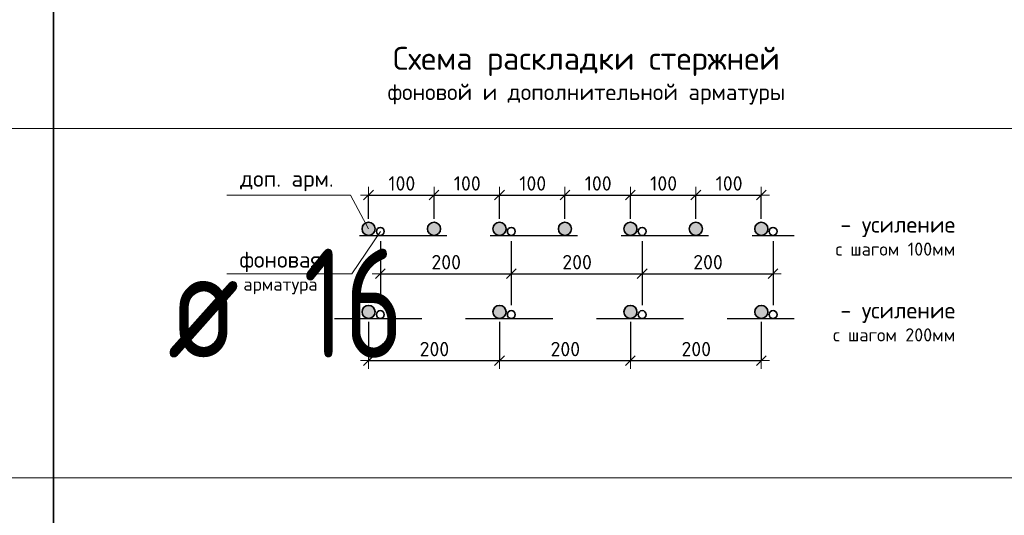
# Model space of a CAD drawing. Header units: metres. Extents: x -38 to 107, y -15 to 21.
# Tile 84 of 89: x 75.34 to 77.6, y 7.59 to 8.72. Entities that reach past the tile are written whole.
import ezdxf

# ---------------------------------------------------------------- set-up
doc = ezdxf.new("R2010")
doc.units = ezdxf.units.M
doc.header["$PDMODE"] = 65
doc.linetypes.add('______2', pattern=[0.27, 0.2, -0.07])
doc.layers.add('XR$4$_3898', color=7, linetype='Continuous')
doc.layers.add('XR$4$Размерная линия_ общее', color=7, linetype='Continuous', lineweight=13)
doc.styles.add('ISOCPEUR', font='txt')
doc.dimstyles.new('DIMSTYLE_12', dxfattribs={"dimtxt": 0.033, "dimasz": 0.0375, "dimexe": 0, "dimexo": 0, "dimgap": 0.0165, "dimtad": 2, "dimdec": 0, "dimlfac": 1000, "dimrnd": 1, "dimzin": 12, "dimdsep": 46, "dimtxsty": 'ISOCPEUR', "dimblk1": 'ALL_ML_STRICH', "dimblk2": 'ALL_ML_STRICH', "dimsah": 1, "dimcen": 0, "dimclrd": 7, "dimclre": 256, "dimclrt": 7, "dimadec": 0, "dimazin": 0, "dimtfac": 1, "dimtdec": 0, "dimtix": 1, "dimtmove": 2, "dimatfit": 3, "dimfxl": 0, "dimtzin": 0, "dimlwd": 0, "dimlwe": -3, "dimarcsym": 0})

# ---------------------------------------------------------------- blocks, each defined once
blk = doc.blocks.new('ALL_ML_STRICH')
at = {"color": 0, "linetype": 'ByBlock', "lineweight": -2}
for p, q in [((-1, 0), (0.5, 0)), ((-0.3, -0.3), (0.3, 0.3)), ((0, -0.5), (0, 0.5))]:
    blk.add_line(p, q, dxfattribs=at)
blk = doc.blocks.new('*D412')
at = {"layer": 'DEFPOINTS', "color": 7, "linetype": 'Continuous', "lineweight": 13, "transparency": 33554687}
for p in [(76.142, 8.3196), (76.142, 8.2422), (76.292, 8.2422)]:
    blk.add_point(p, dxfattribs=at)
at = {"layer": 'XR$4$Размерная линия_ общее', "color": 253, "linetype": 'Continuous', "lineweight": -2, "true_color": 0xa0a0a0, "transparency": 33554687}
for p, q in [((76.142, 8.2647), (76.142, 8.3196)), ((76.292, 8.2647), (76.292, 8.3196))]:
    blk.add_line(p, q, dxfattribs=at)
at = {"layer": 'XR$4$Размерная линия_ общее', "color": 7, "linetype": 'Continuous', "lineweight": -2, "transparency": 33554687}
blk.add_line((76.142, 8.3196), (76.292, 8.3196), dxfattribs=at)
at = {"layer": 'XR$4$Размерная линия_ общее', "color": 7, "linetype": 'Continuous', "lineweight": 13, "transparency": 33554687, "xscale": 0.0375, "yscale": 0.0375, "zscale": 0.0375, "rotation": 180}
blk.add_blockref('ALL_ML_STRICH', (76.142, 8.3196), dxfattribs=at)
at = {"layer": 'XR$4$Размерная линия_ общее', "color": 7, "linetype": 'Continuous', "lineweight": 13, "transparency": 33554687, "xscale": 0.0375, "yscale": 0.0375, "zscale": 0.0375}
blk.add_blockref('ALL_ML_STRICH', (76.292, 8.3196), dxfattribs=at)
at = {"layer": 'XR$4$Размерная линия_ общее', "color": 7, "linetype": 'Continuous', "lineweight": 13, "transparency": 33554687, "insert": (76.1873, 8.3626), "char_height": 0.033, "width": 0.00165, "attachment_point": 1, "line_spacing_factor": 0.60241, "style": 'ISOCPEUR'}
blk.add_mtext('100', dxfattribs=at)
blk = doc.blocks.new('*D413')
at = {"layer": 'DEFPOINTS', "color": 7, "linetype": 'Continuous', "lineweight": 13, "transparency": 33554687}
for p in [(76.292, 8.3196), (76.292, 8.2422), (76.442, 8.2422)]:
    blk.add_point(p, dxfattribs=at)
at = {"layer": 'XR$4$Размерная линия_ общее', "color": 253, "linetype": 'Continuous', "lineweight": -2, "true_color": 0xa0a0a0, "transparency": 33554687}
for p, q in [((76.292, 8.2647), (76.292, 8.3196)), ((76.442, 8.2647), (76.442, 8.3196))]:
    blk.add_line(p, q, dxfattribs=at)
at = {"layer": 'XR$4$Размерная линия_ общее', "color": 7, "linetype": 'Continuous', "lineweight": -2, "transparency": 33554687}
blk.add_line((76.292, 8.3196), (76.442, 8.3196), dxfattribs=at)
at = {"layer": 'XR$4$Размерная линия_ общее', "color": 7, "linetype": 'Continuous', "lineweight": 13, "transparency": 33554687, "xscale": 0.0375, "yscale": 0.0375, "zscale": 0.0375, "rotation": 180}
blk.add_blockref('ALL_ML_STRICH', (76.292, 8.3196), dxfattribs=at)
at = {"layer": 'XR$4$Размерная линия_ общее', "color": 7, "linetype": 'Continuous', "lineweight": 13, "transparency": 33554687, "xscale": 0.0375, "yscale": 0.0375, "zscale": 0.0375}
blk.add_blockref('ALL_ML_STRICH', (76.442, 8.3196), dxfattribs=at)
at = {"layer": 'XR$4$Размерная линия_ общее', "color": 7, "linetype": 'Continuous', "lineweight": 13, "transparency": 33554687, "insert": (76.3373, 8.3626), "char_height": 0.033, "width": 0.00165, "attachment_point": 1, "line_spacing_factor": 0.60241, "style": 'ISOCPEUR'}
blk.add_mtext('100', dxfattribs=at)
blk = doc.blocks.new('*D414')
at = {"layer": 'DEFPOINTS', "color": 7, "linetype": 'Continuous', "lineweight": 13, "transparency": 33554687}
for p in [(76.442, 8.3196), (76.442, 8.2422), (76.592, 8.2422)]:
    blk.add_point(p, dxfattribs=at)
at = {"layer": 'XR$4$Размерная линия_ общее', "color": 253, "linetype": 'Continuous', "lineweight": -2, "true_color": 0xa0a0a0, "transparency": 33554687}
for p, q in [((76.442, 8.2647), (76.442, 8.3196)), ((76.592, 8.2647), (76.592, 8.3196))]:
    blk.add_line(p, q, dxfattribs=at)
at = {"layer": 'XR$4$Размерная линия_ общее', "color": 7, "linetype": 'Continuous', "lineweight": -2, "transparency": 33554687}
blk.add_line((76.442, 8.3196), (76.592, 8.3196), dxfattribs=at)
at = {"layer": 'XR$4$Размерная линия_ общее', "color": 7, "linetype": 'Continuous', "lineweight": 13, "transparency": 33554687, "xscale": 0.0375, "yscale": 0.0375, "zscale": 0.0375, "rotation": 180}
blk.add_blockref('ALL_ML_STRICH', (76.442, 8.3196), dxfattribs=at)
at = {"layer": 'XR$4$Размерная линия_ общее', "color": 7, "linetype": 'Continuous', "lineweight": 13, "transparency": 33554687, "xscale": 0.0375, "yscale": 0.0375, "zscale": 0.0375}
blk.add_blockref('ALL_ML_STRICH', (76.592, 8.3196), dxfattribs=at)
at = {"layer": 'XR$4$Размерная линия_ общее', "color": 7, "linetype": 'Continuous', "lineweight": 13, "transparency": 33554687, "insert": (76.4873, 8.3626), "char_height": 0.033, "width": 0.00165, "attachment_point": 1, "line_spacing_factor": 0.60241, "style": 'ISOCPEUR'}
blk.add_mtext('100', dxfattribs=at)
blk = doc.blocks.new('*D415')
at = {"layer": 'DEFPOINTS', "color": 7, "linetype": 'Continuous', "lineweight": 13, "transparency": 33554687}
for p in [(76.592, 8.3196), (76.592, 8.2422), (76.742, 8.2422)]:
    blk.add_point(p, dxfattribs=at)
at = {"layer": 'XR$4$Размерная линия_ общее', "color": 253, "linetype": 'Continuous', "lineweight": -2, "true_color": 0xa0a0a0, "transparency": 33554687}
for p, q in [((76.592, 8.2647), (76.592, 8.3196)), ((76.742, 8.2647), (76.742, 8.3196))]:
    blk.add_line(p, q, dxfattribs=at)
at = {"layer": 'XR$4$Размерная линия_ общее', "color": 7, "linetype": 'Continuous', "lineweight": -2, "transparency": 33554687}
blk.add_line((76.592, 8.3196), (76.742, 8.3196), dxfattribs=at)
at = {"layer": 'XR$4$Размерная линия_ общее', "color": 7, "linetype": 'Continuous', "lineweight": 13, "transparency": 33554687, "xscale": 0.0375, "yscale": 0.0375, "zscale": 0.0375, "rotation": 180}
blk.add_blockref('ALL_ML_STRICH', (76.592, 8.3196), dxfattribs=at)
at = {"layer": 'XR$4$Размерная линия_ общее', "color": 7, "linetype": 'Continuous', "lineweight": 13, "transparency": 33554687, "xscale": 0.0375, "yscale": 0.0375, "zscale": 0.0375}
blk.add_blockref('ALL_ML_STRICH', (76.742, 8.3196), dxfattribs=at)
at = {"layer": 'XR$4$Размерная линия_ общее', "color": 7, "linetype": 'Continuous', "lineweight": 13, "transparency": 33554687, "insert": (76.6373, 8.3626), "char_height": 0.033, "width": 0.00165, "attachment_point": 1, "line_spacing_factor": 0.60241, "style": 'ISOCPEUR'}
blk.add_mtext('100', dxfattribs=at)
blk = doc.blocks.new('*D416')
at = {"layer": 'DEFPOINTS', "color": 7, "linetype": 'Continuous', "lineweight": 13, "transparency": 33554687}
for p in [(76.742, 8.3196), (76.742, 8.2422), (76.892, 8.2422)]:
    blk.add_point(p, dxfattribs=at)
at = {"layer": 'XR$4$Размерная линия_ общее', "color": 253, "linetype": 'Continuous', "lineweight": -2, "true_color": 0xa0a0a0, "transparency": 33554687}
for p, q in [((76.742, 8.2647), (76.742, 8.3196)), ((76.892, 8.2647), (76.892, 8.3196))]:
    blk.add_line(p, q, dxfattribs=at)
at = {"layer": 'XR$4$Размерная линия_ общее', "color": 7, "linetype": 'Continuous', "lineweight": -2, "transparency": 33554687}
blk.add_line((76.742, 8.3196), (76.892, 8.3196), dxfattribs=at)
at = {"layer": 'XR$4$Размерная линия_ общее', "color": 7, "linetype": 'Continuous', "lineweight": 13, "transparency": 33554687, "xscale": 0.0375, "yscale": 0.0375, "zscale": 0.0375, "rotation": 180}
blk.add_blockref('ALL_ML_STRICH', (76.742, 8.3196), dxfattribs=at)
at = {"layer": 'XR$4$Размерная линия_ общее', "color": 7, "linetype": 'Continuous', "lineweight": 13, "transparency": 33554687, "xscale": 0.0375, "yscale": 0.0375, "zscale": 0.0375}
blk.add_blockref('ALL_ML_STRICH', (76.892, 8.3196), dxfattribs=at)
at = {"layer": 'XR$4$Размерная линия_ общее', "color": 7, "linetype": 'Continuous', "lineweight": 13, "transparency": 33554687, "insert": (76.7873, 8.3626), "char_height": 0.033, "width": 0.00165, "attachment_point": 1, "line_spacing_factor": 0.60241, "style": 'ISOCPEUR'}
blk.add_mtext('100', dxfattribs=at)
blk = doc.blocks.new('*D417')
at = {"layer": 'DEFPOINTS', "color": 7, "linetype": 'Continuous', "lineweight": 13, "transparency": 33554687}
for p in [(76.892, 8.3196), (76.892, 8.2422), (77.042, 8.2422)]:
    blk.add_point(p, dxfattribs=at)
at = {"layer": 'XR$4$Размерная линия_ общее', "color": 253, "linetype": 'Continuous', "lineweight": -2, "true_color": 0xa0a0a0, "transparency": 33554687}
for p, q in [((76.892, 8.2647), (76.892, 8.3196)), ((77.042, 8.2647), (77.042, 8.3196))]:
    blk.add_line(p, q, dxfattribs=at)
at = {"layer": 'XR$4$Размерная линия_ общее', "color": 7, "linetype": 'Continuous', "lineweight": -2, "transparency": 33554687}
blk.add_line((76.892, 8.3196), (77.042, 8.3196), dxfattribs=at)
at = {"layer": 'XR$4$Размерная линия_ общее', "color": 7, "linetype": 'Continuous', "lineweight": 13, "transparency": 33554687, "xscale": 0.0375, "yscale": 0.0375, "zscale": 0.0375, "rotation": 180}
blk.add_blockref('ALL_ML_STRICH', (76.892, 8.3196), dxfattribs=at)
at = {"layer": 'XR$4$Размерная линия_ общее', "color": 7, "linetype": 'Continuous', "lineweight": 13, "transparency": 33554687, "xscale": 0.0375, "yscale": 0.0375, "zscale": 0.0375}
blk.add_blockref('ALL_ML_STRICH', (77.042, 8.3196), dxfattribs=at)
at = {"layer": 'XR$4$Размерная линия_ общее', "color": 7, "linetype": 'Continuous', "lineweight": 13, "transparency": 33554687, "insert": (76.9373, 8.3626), "char_height": 0.033, "width": 0.00165, "attachment_point": 1, "line_spacing_factor": 0.60241, "style": 'ISOCPEUR'}
blk.add_mtext('100', dxfattribs=at)
blk = doc.blocks.new('*D418')
at = {"layer": 'DEFPOINTS', "color": 7, "linetype": 'Continuous', "lineweight": 13, "transparency": 33554687}
for p in [(76.169, 8.2362), (76.469, 8.2362), (76.169, 8.1392)]:
    blk.add_point(p, dxfattribs=at)
at = {"layer": 'XR$4$Размерная линия_ общее', "color": 253, "linetype": 'Continuous', "lineweight": -2, "true_color": 0xa0a0a0, "transparency": 33554687}
for p, q in [((76.169, 8.2137), (76.169, 8.1392)), ((76.469, 8.2137), (76.469, 8.1392))]:
    blk.add_line(p, q, dxfattribs=at)
at = {"layer": 'XR$4$Размерная линия_ общее', "color": 7, "linetype": 'Continuous', "lineweight": -2, "transparency": 33554687}
blk.add_line((76.169, 8.1392), (76.469, 8.1392), dxfattribs=at)
at = {"layer": 'XR$4$Размерная линия_ общее', "color": 7, "linetype": 'Continuous', "lineweight": 13, "transparency": 33554687, "xscale": 0.0375, "yscale": 0.0375, "zscale": 0.0375, "rotation": 180}
blk.add_blockref('ALL_ML_STRICH', (76.169, 8.1392), dxfattribs=at)
at = {"layer": 'XR$4$Размерная линия_ общее', "color": 7, "linetype": 'Continuous', "lineweight": 13, "transparency": 33554687, "xscale": 0.0375, "yscale": 0.0375, "zscale": 0.0375}
blk.add_blockref('ALL_ML_STRICH', (76.469, 8.1392), dxfattribs=at)
at = {"layer": 'XR$4$Размерная линия_ общее', "color": 7, "linetype": 'Continuous', "lineweight": 13, "transparency": 33554687, "insert": (76.286, 8.1822), "char_height": 0.033, "width": 0.00165, "attachment_point": 1, "line_spacing_factor": 0.60241, "style": 'ISOCPEUR'}
blk.add_mtext('200', dxfattribs=at)
blk = doc.blocks.new('*D419')
at = {"layer": 'DEFPOINTS', "color": 7, "linetype": 'Continuous', "lineweight": 13, "transparency": 33554687}
for p in [(76.469, 8.2362), (76.769, 8.2362), (76.469, 8.1392)]:
    blk.add_point(p, dxfattribs=at)
at = {"layer": 'XR$4$Размерная линия_ общее', "color": 253, "linetype": 'Continuous', "lineweight": -2, "true_color": 0xa0a0a0, "transparency": 33554687}
for p, q in [((76.469, 8.2137), (76.469, 8.1392)), ((76.769, 8.2137), (76.769, 8.1392))]:
    blk.add_line(p, q, dxfattribs=at)
at = {"layer": 'XR$4$Размерная линия_ общее', "color": 7, "linetype": 'Continuous', "lineweight": -2, "transparency": 33554687}
blk.add_line((76.469, 8.1392), (76.769, 8.1392), dxfattribs=at)
at = {"layer": 'XR$4$Размерная линия_ общее', "color": 7, "linetype": 'Continuous', "lineweight": 13, "transparency": 33554687, "xscale": 0.0375, "yscale": 0.0375, "zscale": 0.0375, "rotation": 180}
blk.add_blockref('ALL_ML_STRICH', (76.469, 8.1392), dxfattribs=at)
at = {"layer": 'XR$4$Размерная линия_ общее', "color": 7, "linetype": 'Continuous', "lineweight": 13, "transparency": 33554687, "xscale": 0.0375, "yscale": 0.0375, "zscale": 0.0375}
blk.add_blockref('ALL_ML_STRICH', (76.769, 8.1392), dxfattribs=at)
at = {"layer": 'XR$4$Размерная линия_ общее', "color": 7, "linetype": 'Continuous', "lineweight": 13, "transparency": 33554687, "insert": (76.586, 8.1822), "char_height": 0.033, "width": 0.00165, "attachment_point": 1, "line_spacing_factor": 0.60241, "style": 'ISOCPEUR'}
blk.add_mtext('200', dxfattribs=at)
blk = doc.blocks.new('*D420')
at = {"layer": 'DEFPOINTS', "color": 7, "linetype": 'Continuous', "lineweight": 13, "transparency": 33554687}
for p in [(76.769, 8.2362), (77.069, 8.2362), (76.769, 8.1392)]:
    blk.add_point(p, dxfattribs=at)
at = {"layer": 'XR$4$Размерная линия_ общее', "color": 253, "linetype": 'Continuous', "lineweight": -2, "true_color": 0xa0a0a0, "transparency": 33554687}
for p, q in [((76.769, 8.2137), (76.769, 8.1392)), ((77.069, 8.2137), (77.069, 8.1392))]:
    blk.add_line(p, q, dxfattribs=at)
at = {"layer": 'XR$4$Размерная линия_ общее', "color": 7, "linetype": 'Continuous', "lineweight": -2, "transparency": 33554687}
blk.add_line((76.769, 8.1392), (77.069, 8.1392), dxfattribs=at)
at = {"layer": 'XR$4$Размерная линия_ общее', "color": 7, "linetype": 'Continuous', "lineweight": 13, "transparency": 33554687, "xscale": 0.0375, "yscale": 0.0375, "zscale": 0.0375, "rotation": 180}
blk.add_blockref('ALL_ML_STRICH', (76.769, 8.1392), dxfattribs=at)
at = {"layer": 'XR$4$Размерная линия_ общее', "color": 7, "linetype": 'Continuous', "lineweight": 13, "transparency": 33554687, "xscale": 0.0375, "yscale": 0.0375, "zscale": 0.0375}
blk.add_blockref('ALL_ML_STRICH', (77.069, 8.1392), dxfattribs=at)
at = {"layer": 'XR$4$Размерная линия_ общее', "color": 7, "linetype": 'Continuous', "lineweight": 13, "transparency": 33554687, "insert": (76.886, 8.1822), "char_height": 0.033, "width": 0.00165, "attachment_point": 1, "line_spacing_factor": 0.60241, "style": 'ISOCPEUR'}
blk.add_mtext('200', dxfattribs=at)
blk = doc.blocks.new('*D421')
at = {"layer": 'DEFPOINTS', "color": 7, "linetype": 'Continuous', "lineweight": 13, "transparency": 33554687}
for p in [(76.142, 8.0517), (76.442, 8.0517), (76.142, 7.9401)]:
    blk.add_point(p, dxfattribs=at)
at = {"layer": 'XR$4$Размерная линия_ общее', "color": 253, "linetype": 'Continuous', "lineweight": -2, "true_color": 0xa0a0a0, "transparency": 33554687}
for p, q in [((76.142, 8.0292), (76.142, 7.9401)), ((76.442, 8.0292), (76.442, 7.9401))]:
    blk.add_line(p, q, dxfattribs=at)
at = {"layer": 'XR$4$Размерная линия_ общее', "color": 7, "linetype": 'Continuous', "lineweight": -2, "transparency": 33554687}
blk.add_line((76.142, 7.9401), (76.442, 7.9401), dxfattribs=at)
at = {"layer": 'XR$4$Размерная линия_ общее', "color": 7, "linetype": 'Continuous', "lineweight": 13, "transparency": 33554687, "xscale": 0.0375, "yscale": 0.0375, "zscale": 0.0375, "rotation": 180}
blk.add_blockref('ALL_ML_STRICH', (76.142, 7.9401), dxfattribs=at)
at = {"layer": 'XR$4$Размерная линия_ общее', "color": 7, "linetype": 'Continuous', "lineweight": 13, "transparency": 33554687, "xscale": 0.0375, "yscale": 0.0375, "zscale": 0.0375}
blk.add_blockref('ALL_ML_STRICH', (76.442, 7.9401), dxfattribs=at)
at = {"layer": 'XR$4$Размерная линия_ общее', "color": 7, "linetype": 'Continuous', "lineweight": 13, "transparency": 33554687, "insert": (76.259, 7.9831), "char_height": 0.033, "width": 0.00165, "attachment_point": 1, "line_spacing_factor": 0.60241, "style": 'ISOCPEUR'}
blk.add_mtext('200', dxfattribs=at)
blk = doc.blocks.new('*D422')
at = {"layer": 'DEFPOINTS', "color": 7, "linetype": 'Continuous', "lineweight": 13, "transparency": 33554687}
for p in [(76.442, 8.0517), (76.742, 8.0517), (76.442, 7.9401)]:
    blk.add_point(p, dxfattribs=at)
at = {"layer": 'XR$4$Размерная линия_ общее', "color": 253, "linetype": 'Continuous', "lineweight": -2, "true_color": 0xa0a0a0, "transparency": 33554687}
for p, q in [((76.442, 8.0292), (76.442, 7.9401)), ((76.742, 8.0292), (76.742, 7.9401))]:
    blk.add_line(p, q, dxfattribs=at)
at = {"layer": 'XR$4$Размерная линия_ общее', "color": 7, "linetype": 'Continuous', "lineweight": -2, "transparency": 33554687}
blk.add_line((76.442, 7.9401), (76.742, 7.9401), dxfattribs=at)
at = {"layer": 'XR$4$Размерная линия_ общее', "color": 7, "linetype": 'Continuous', "lineweight": 13, "transparency": 33554687, "xscale": 0.0375, "yscale": 0.0375, "zscale": 0.0375, "rotation": 180}
blk.add_blockref('ALL_ML_STRICH', (76.442, 7.9401), dxfattribs=at)
at = {"layer": 'XR$4$Размерная линия_ общее', "color": 7, "linetype": 'Continuous', "lineweight": 13, "transparency": 33554687, "xscale": 0.0375, "yscale": 0.0375, "zscale": 0.0375}
blk.add_blockref('ALL_ML_STRICH', (76.742, 7.9401), dxfattribs=at)
at = {"layer": 'XR$4$Размерная линия_ общее', "color": 7, "linetype": 'Continuous', "lineweight": 13, "transparency": 33554687, "insert": (76.559, 7.9831), "char_height": 0.033, "width": 0.00165, "attachment_point": 1, "line_spacing_factor": 0.60241, "style": 'ISOCPEUR'}
blk.add_mtext('200', dxfattribs=at)
blk = doc.blocks.new('*D423')
at = {"layer": 'DEFPOINTS', "color": 7, "linetype": 'Continuous', "lineweight": 13, "transparency": 33554687}
for p in [(76.742, 8.0517), (77.042, 8.0517), (76.742, 7.9401)]:
    blk.add_point(p, dxfattribs=at)
at = {"layer": 'XR$4$Размерная линия_ общее', "color": 253, "linetype": 'Continuous', "lineweight": -2, "true_color": 0xa0a0a0, "transparency": 33554687}
for p, q in [((76.742, 8.0292), (76.742, 7.9401)), ((77.042, 8.0292), (77.042, 7.9401))]:
    blk.add_line(p, q, dxfattribs=at)
at = {"layer": 'XR$4$Размерная линия_ общее', "color": 7, "linetype": 'Continuous', "lineweight": -2, "transparency": 33554687}
blk.add_line((76.742, 7.9401), (77.042, 7.9401), dxfattribs=at)
at = {"layer": 'XR$4$Размерная линия_ общее', "color": 7, "linetype": 'Continuous', "lineweight": 13, "transparency": 33554687, "xscale": 0.0375, "yscale": 0.0375, "zscale": 0.0375, "rotation": 180}
blk.add_blockref('ALL_ML_STRICH', (76.742, 7.9401), dxfattribs=at)
at = {"layer": 'XR$4$Размерная линия_ общее', "color": 7, "linetype": 'Continuous', "lineweight": 13, "transparency": 33554687, "xscale": 0.0375, "yscale": 0.0375, "zscale": 0.0375}
blk.add_blockref('ALL_ML_STRICH', (77.042, 7.9401), dxfattribs=at)
at = {"layer": 'XR$4$Размерная линия_ общее', "color": 7, "linetype": 'Continuous', "lineweight": 13, "transparency": 33554687, "insert": (76.859, 7.9831), "char_height": 0.033, "width": 0.00165, "attachment_point": 1, "line_spacing_factor": 0.60241, "style": 'ISOCPEUR'}
blk.add_mtext('200', dxfattribs=at)

msp = doc.modelspace()

# ---------------------------------------------------------------- hatches: boundary and pattern name
at = {"linetype": 'Continuous', "lineweight": 25, "true_color": 0xa2a2a2, "transparency": 33554687}
for points in [[(76.1539, 8.2513), (76.1526, 8.2528), (76.1511, 8.2541), (76.1495, 8.2552), (76.1477, 8.256), (76.1458, 8.2567), (76.1439, 8.257), (76.142, 8.2572), (76.14, 8.257), (76.1381, 8.2567), (76.1362, 8.256), (76.1345, 8.2552), (76.1328, 8.2541), (76.1314, 8.2528), (76.1301, 8.2513), (76.129, 8.2497), (76.1281, 8.2479), (76.1275, 8.2461), (76.1271, 8.2441), (76.127, 8.2422), (76.1271, 8.2402), (76.1275, 8.2383), (76.1281, 8.2364), (76.129, 8.2347), (76.1301, 8.233), (76.1314, 8.2316), (76.1328, 8.2303), (76.1345, 8.2292), (76.1362, 8.2283), (76.1381, 8.2277), (76.14, 8.2273), (76.142, 8.2272), (76.1439, 8.2273), (76.1458, 8.2277), (76.1477, 8.2283), (76.1495, 8.2292), (76.1511, 8.2303), (76.1526, 8.2316), (76.1539, 8.233), (76.155, 8.2347), (76.1558, 8.2364), (76.1565, 8.2383), (76.1568, 8.2402), (76.157, 8.2422), (76.1568, 8.2441), (76.1565, 8.2461), (76.1558, 8.2479), (76.155, 8.2497)], [(76.3039, 8.2513), (76.3026, 8.2528), (76.3011, 8.2541), (76.2995, 8.2552), (76.2977, 8.256), (76.2958, 8.2567), (76.2939, 8.257), (76.292, 8.2572), (76.29, 8.257), (76.2881, 8.2567), (76.2862, 8.256), (76.2845, 8.2552), (76.2828, 8.2541), (76.2814, 8.2528), (76.2801, 8.2513), (76.279, 8.2497), (76.2781, 8.2479), (76.2775, 8.2461), (76.2771, 8.2441), (76.277, 8.2422), (76.2771, 8.2402), (76.2775, 8.2383), (76.2781, 8.2364), (76.279, 8.2347), (76.2801, 8.233), (76.2814, 8.2316), (76.2828, 8.2303), (76.2845, 8.2292), (76.2862, 8.2283), (76.2881, 8.2277), (76.29, 8.2273), (76.292, 8.2272), (76.2939, 8.2273), (76.2958, 8.2277), (76.2977, 8.2283), (76.2995, 8.2292), (76.3011, 8.2303), (76.3026, 8.2316), (76.3039, 8.233), (76.305, 8.2347), (76.3058, 8.2364), (76.3065, 8.2383), (76.3068, 8.2402), (76.307, 8.2422), (76.3068, 8.2441), (76.3065, 8.2461), (76.3058, 8.2479), (76.305, 8.2497)], [(76.4539, 8.2513), (76.4526, 8.2528), (76.4511, 8.2541), (76.4495, 8.2552), (76.4477, 8.256), (76.4458, 8.2567), (76.4439, 8.257), (76.442, 8.2572), (76.44, 8.257), (76.4381, 8.2567), (76.4362, 8.256), (76.4345, 8.2552), (76.4328, 8.2541), (76.4314, 8.2528), (76.4301, 8.2513), (76.429, 8.2497), (76.4281, 8.2479), (76.4275, 8.2461), (76.4271, 8.2441), (76.427, 8.2422), (76.4271, 8.2402), (76.4275, 8.2383), (76.4281, 8.2364), (76.429, 8.2347), (76.4301, 8.233), (76.4314, 8.2316), (76.4328, 8.2303), (76.4345, 8.2292), (76.4362, 8.2283), (76.4381, 8.2277), (76.44, 8.2273), (76.442, 8.2272), (76.4439, 8.2273), (76.4458, 8.2277), (76.4477, 8.2283), (76.4495, 8.2292), (76.4511, 8.2303), (76.4526, 8.2316), (76.4539, 8.233), (76.455, 8.2347), (76.4558, 8.2364), (76.4565, 8.2383), (76.4568, 8.2402), (76.457, 8.2422), (76.4568, 8.2441), (76.4565, 8.2461), (76.4558, 8.2479), (76.455, 8.2497)], [(76.6039, 8.2513), (76.6026, 8.2528), (76.6011, 8.2541), (76.5995, 8.2552), (76.5977, 8.256), (76.5958, 8.2567), (76.5939, 8.257), (76.592, 8.2572), (76.59, 8.257), (76.5881, 8.2567), (76.5862, 8.256), (76.5845, 8.2552), (76.5828, 8.2541), (76.5814, 8.2528), (76.5801, 8.2513), (76.579, 8.2497), (76.5781, 8.2479), (76.5775, 8.2461), (76.5771, 8.2441), (76.577, 8.2422), (76.5771, 8.2402), (76.5775, 8.2383), (76.5781, 8.2364), (76.579, 8.2347), (76.5801, 8.233), (76.5814, 8.2316), (76.5828, 8.2303), (76.5845, 8.2292), (76.5862, 8.2283), (76.5881, 8.2277), (76.59, 8.2273), (76.592, 8.2272), (76.5939, 8.2273), (76.5958, 8.2277), (76.5977, 8.2283), (76.5995, 8.2292), (76.6011, 8.2303), (76.6026, 8.2316), (76.6039, 8.233), (76.605, 8.2347), (76.6058, 8.2364), (76.6065, 8.2383), (76.6068, 8.2402), (76.607, 8.2422), (76.6068, 8.2441), (76.6065, 8.2461), (76.6058, 8.2479), (76.605, 8.2497)], [(76.7539, 8.2513), (76.7526, 8.2528), (76.7511, 8.2541), (76.7495, 8.2552), (76.7477, 8.256), (76.7458, 8.2567), (76.7439, 8.257), (76.742, 8.2572), (76.74, 8.257), (76.7381, 8.2567), (76.7362, 8.256), (76.7345, 8.2552), (76.7328, 8.2541), (76.7314, 8.2528), (76.7301, 8.2513), (76.729, 8.2497), (76.7281, 8.2479), (76.7275, 8.2461), (76.7271, 8.2441), (76.727, 8.2422), (76.7271, 8.2402), (76.7275, 8.2383), (76.7281, 8.2364), (76.729, 8.2347), (76.7301, 8.233), (76.7314, 8.2316), (76.7328, 8.2303), (76.7345, 8.2292), (76.7362, 8.2283), (76.7381, 8.2277), (76.74, 8.2273), (76.742, 8.2272), (76.7439, 8.2273), (76.7458, 8.2277), (76.7477, 8.2283), (76.7495, 8.2292), (76.7511, 8.2303), (76.7526, 8.2316), (76.7539, 8.233), (76.755, 8.2347), (76.7558, 8.2364), (76.7565, 8.2383), (76.7568, 8.2402), (76.757, 8.2422), (76.7568, 8.2441), (76.7565, 8.2461), (76.7558, 8.2479), (76.755, 8.2497)], [(76.9039, 8.2513), (76.9026, 8.2528), (76.9011, 8.2541), (76.8995, 8.2552), (76.8977, 8.256), (76.8958, 8.2567), (76.8939, 8.257), (76.892, 8.2572), (76.89, 8.257), (76.8881, 8.2567), (76.8862, 8.256), (76.8845, 8.2552), (76.8828, 8.2541), (76.8814, 8.2528), (76.8801, 8.2513), (76.879, 8.2497), (76.8781, 8.2479), (76.8775, 8.2461), (76.8771, 8.2441), (76.877, 8.2422), (76.8771, 8.2402), (76.8775, 8.2383), (76.8781, 8.2364), (76.879, 8.2347), (76.8801, 8.233), (76.8814, 8.2316), (76.8828, 8.2303), (76.8845, 8.2292), (76.8862, 8.2283), (76.8881, 8.2277), (76.89, 8.2273), (76.892, 8.2272), (76.8939, 8.2273), (76.8958, 8.2277), (76.8977, 8.2283), (76.8995, 8.2292), (76.9011, 8.2303), (76.9026, 8.2316), (76.9039, 8.233), (76.905, 8.2347), (76.9058, 8.2364), (76.9065, 8.2383), (76.9068, 8.2402), (76.907, 8.2422), (76.9068, 8.2441), (76.9065, 8.2461), (76.9058, 8.2479), (76.905, 8.2497)], [(77.0539, 8.2513), (77.0526, 8.2528), (77.0511, 8.2541), (77.0495, 8.2552), (77.0477, 8.256), (77.0458, 8.2567), (77.0439, 8.257), (77.042, 8.2572), (77.04, 8.257), (77.0381, 8.2567), (77.0362, 8.256), (77.0345, 8.2552), (77.0328, 8.2541), (77.0314, 8.2528), (77.0301, 8.2513), (77.029, 8.2497), (77.0281, 8.2479), (77.0275, 8.2461), (77.0271, 8.2441), (77.027, 8.2422), (77.0271, 8.2402), (77.0275, 8.2383), (77.0281, 8.2364), (77.029, 8.2347), (77.0301, 8.233), (77.0314, 8.2316), (77.0328, 8.2303), (77.0345, 8.2292), (77.0362, 8.2283), (77.0381, 8.2277), (77.04, 8.2273), (77.042, 8.2272), (77.0439, 8.2273), (77.0458, 8.2277), (77.0477, 8.2283), (77.0495, 8.2292), (77.0511, 8.2303), (77.0526, 8.2316), (77.0539, 8.233), (77.055, 8.2347), (77.0558, 8.2364), (77.0565, 8.2383), (77.0568, 8.2402), (77.057, 8.2422), (77.0568, 8.2441), (77.0565, 8.2461), (77.0558, 8.2479), (77.055, 8.2497)], [(76.1539, 8.0608), (76.1526, 8.0623), (76.1511, 8.0636), (76.1495, 8.0647), (76.1477, 8.0655), (76.1458, 8.0662), (76.1439, 8.0665), (76.142, 8.0667), (76.14, 8.0665), (76.1381, 8.0662), (76.1362, 8.0655), (76.1345, 8.0647), (76.1328, 8.0636), (76.1314, 8.0623), (76.1301, 8.0608), (76.129, 8.0592), (76.1281, 8.0574), (76.1275, 8.0556), (76.1271, 8.0536), (76.127, 8.0517), (76.1271, 8.0497), (76.1275, 8.0478), (76.1281, 8.0459), (76.129, 8.0442), (76.1301, 8.0425), (76.1314, 8.0411), (76.1328, 8.0398), (76.1345, 8.0387), (76.1362, 8.0378), (76.1381, 8.0372), (76.14, 8.0368), (76.142, 8.0367), (76.1439, 8.0368), (76.1458, 8.0372), (76.1477, 8.0378), (76.1495, 8.0387), (76.1511, 8.0398), (76.1526, 8.0411), (76.1539, 8.0425), (76.155, 8.0442), (76.1558, 8.0459), (76.1565, 8.0478), (76.1568, 8.0497), (76.157, 8.0517), (76.1568, 8.0536), (76.1565, 8.0556), (76.1558, 8.0574), (76.155, 8.0592)], [(76.4539, 8.0608), (76.4526, 8.0623), (76.4511, 8.0636), (76.4495, 8.0647), (76.4477, 8.0655), (76.4458, 8.0662), (76.4439, 8.0665), (76.442, 8.0667), (76.44, 8.0665), (76.4381, 8.0662), (76.4362, 8.0655), (76.4345, 8.0647), (76.4328, 8.0636), (76.4314, 8.0623), (76.4301, 8.0608), (76.429, 8.0592), (76.4281, 8.0574), (76.4275, 8.0556), (76.4271, 8.0536), (76.427, 8.0517), (76.4271, 8.0497), (76.4275, 8.0478), (76.4281, 8.0459), (76.429, 8.0442), (76.4301, 8.0425), (76.4314, 8.0411), (76.4328, 8.0398), (76.4345, 8.0387), (76.4362, 8.0378), (76.4381, 8.0372), (76.44, 8.0368), (76.442, 8.0367), (76.4439, 8.0368), (76.4458, 8.0372), (76.4477, 8.0378), (76.4495, 8.0387), (76.4511, 8.0398), (76.4526, 8.0411), (76.4539, 8.0425), (76.455, 8.0442), (76.4558, 8.0459), (76.4565, 8.0478), (76.4568, 8.0497), (76.457, 8.0517), (76.4568, 8.0536), (76.4565, 8.0556), (76.4558, 8.0574), (76.455, 8.0592)], [(76.7539, 8.0608), (76.7526, 8.0623), (76.7511, 8.0636), (76.7495, 8.0647), (76.7477, 8.0655), (76.7458, 8.0662), (76.7439, 8.0665), (76.742, 8.0667), (76.74, 8.0665), (76.7381, 8.0662), (76.7362, 8.0655), (76.7345, 8.0647), (76.7328, 8.0636), (76.7314, 8.0623), (76.7301, 8.0608), (76.729, 8.0592), (76.7281, 8.0574), (76.7275, 8.0556), (76.7271, 8.0536), (76.727, 8.0517), (76.7271, 8.0497), (76.7275, 8.0478), (76.7281, 8.0459), (76.729, 8.0442), (76.7301, 8.0425), (76.7314, 8.0411), (76.7328, 8.0398), (76.7345, 8.0387), (76.7362, 8.0378), (76.7381, 8.0372), (76.74, 8.0368), (76.742, 8.0367), (76.7439, 8.0368), (76.7458, 8.0372), (76.7477, 8.0378), (76.7495, 8.0387), (76.7511, 8.0398), (76.7526, 8.0411), (76.7539, 8.0425), (76.755, 8.0442), (76.7558, 8.0459), (76.7565, 8.0478), (76.7568, 8.0497), (76.757, 8.0517), (76.7568, 8.0536), (76.7565, 8.0556), (76.7558, 8.0574), (76.755, 8.0592)], [(77.0539, 8.0608), (77.0526, 8.0623), (77.0511, 8.0636), (77.0495, 8.0647), (77.0477, 8.0655), (77.0458, 8.0662), (77.0439, 8.0665), (77.042, 8.0667), (77.04, 8.0665), (77.0381, 8.0662), (77.0362, 8.0655), (77.0345, 8.0647), (77.0328, 8.0636), (77.0314, 8.0623), (77.0301, 8.0608), (77.029, 8.0592), (77.0281, 8.0574), (77.0275, 8.0556), (77.0271, 8.0536), (77.027, 8.0517), (77.0271, 8.0497), (77.0275, 8.0478), (77.0281, 8.0459), (77.029, 8.0442), (77.0301, 8.0425), (77.0314, 8.0411), (77.0328, 8.0398), (77.0345, 8.0387), (77.0362, 8.0378), (77.0381, 8.0372), (77.04, 8.0368), (77.042, 8.0367), (77.0439, 8.0368), (77.0458, 8.0372), (77.0477, 8.0378), (77.0495, 8.0387), (77.0511, 8.0398), (77.0526, 8.0411), (77.0539, 8.0425), (77.055, 8.0442), (77.0558, 8.0459), (77.0565, 8.0478), (77.0568, 8.0497), (77.057, 8.0517), (77.0568, 8.0536), (77.0565, 8.0556), (77.0558, 8.0574), (77.055, 8.0592)]]:
    msp.add_hatch(color=253, dxfattribs=at).paths.add_polyline_path(points)

# ---------------------------------------------------------------- linework, layer by layer
at = {"color": 7, "linetype": 'Continuous', "lineweight": 35, "transparency": 33554687}
for p, q in [((75.4198, 9.2717), (75.4198, 8.4717)), ((75.4198, 8.4717), (75.4198, 7.6717)), ((75.4198, 7.6717), (75.4198, 6.8717))]:
    msp.add_line(p, q, dxfattribs=at)
at = {"color": 7, "linetype": 'Continuous', "lineweight": 13, "transparency": 33554687}
for p, q in [((86.4198, 8.4717), (67.9198, 8.4717)), ((86.4198, 7.6717), (67.9198, 7.6717))]:
    msp.add_line(p, q, dxfattribs=at)
at = {"color": 8, "linetype": '______2', "lineweight": -3, "true_color": 0x737373, "transparency": 33554687}
for p, q in [((76.121, 8.2272), (77.117, 8.2272)), ((76.064, 8.0367), (77.117, 8.0367))]:
    msp.add_line(p, q, dxfattribs=at)
at = {"color": 7, "linetype": 'Continuous', "lineweight": 13, "transparency": 33554687}
for points in [[(75.8169, 8.3196), (76.1005, 8.3196), (76.142, 8.2422)], [(75.8169, 8.1392), (76.1039, 8.1392), (76.169, 8.2362)]]:
    msp.add_lwpolyline(points, dxfattribs=at)
at = {"layer": 'XR$4$_3898', "color": 7, "linetype": 'Continuous', "lineweight": 35, "transparency": 33554687}
for centre, radius in [((76.142, 8.2422), 0.015), ((76.169, 8.2362), 0.009), ((76.292, 8.2422), 0.015), ((76.442, 8.2422), 0.015), ((76.469, 8.2362), 0.009), ((76.592, 8.2422), 0.015), ((76.742, 8.2422), 0.015), ((76.769, 8.2362), 0.009), ((76.892, 8.2422), 0.015), ((77.042, 8.2422), 0.015), ((77.069, 8.2362), 0.009), ((76.142, 8.0517), 0.015), ((76.442, 8.0517), 0.015), ((76.742, 8.0517), 0.015), ((77.042, 8.0517), 0.015), ((76.169, 8.0457), 0.009), ((76.469, 8.0457), 0.009), ((76.769, 8.0457), 0.009), ((77.069, 8.0457), 0.009)]:
    msp.add_circle(centre, radius, dxfattribs=at)
at = {"layer": 'XR$4$Размерная линия_ общее', "color": 253, "linetype": 'Continuous', "lineweight": -3, "true_color": 0xa0a0a0, "transparency": 33554687}
for p, q in [((76.169, 8.1392), (76.169, 8.0672)), ((76.469, 8.1392), (76.469, 8.0672)), ((76.769, 8.1392), (76.769, 8.0672)), ((77.069, 8.1392), (77.069, 8.0672))]:
    msp.add_line(p, q, dxfattribs=at)

# ---------------------------------------------------------------- texts
at = {"color": 7, "linetype": 'Continuous', "lineweight": 13, "transparency": 33554687, "line_spacing_factor": 0.963855}
for s, insert, char_height, width, attachment_point in [('\\A1;{\\fISOCPEUR|i0|b0;\\H0.052500;\\W1.000000;\\C7;Схема раскладки стержней}\\P{\\fISOCPEUR|i0|b0;\\H0.037500;\\W1.000000;\\C7;фоновой и дополнительной арматуры}\\P', (76.6412, 8.6589), 0.0525, 1.232044, 2), ('\\A1;{\\fISOCPEUR|i0|b0;\\H0.037500;\\W1.000000;\\C7;- усиление}\\P{\\fISOCPEUR|i0|b0;\\H0.030000;\\W1.000000;\\C7;с шагом 100мм}\\P', (77.4865, 8.2709), 0.0375, 0.328781, 3), ('\\A1;{\\fISOCPEUR|i0|b0;\\H0.037500;\\W1.000000;\\C7;фоновая}\\P{\\fISOCPEUR|i0|b0;\\H0.030000;\\W1.000000;\\C7;арматура}\\P', (75.9399, 8.1906), 0.0375, 0.223781, 2), ('\\A1;{\\fISOCPEUR|i0|b0;\\H0.037500;\\W1.000000;\\C7;- усиление}\\P{\\fISOCPEUR|i0|b0;\\H0.030000;\\W1.000000;\\C7;с шагом 200мм}\\P', (77.4865, 8.0744), 0.0375, 0.355031, 3)]:
    msp.add_mtext(s, dxfattribs=dict(at, insert=insert, char_height=char_height, width=width, attachment_point=attachment_point))
at = {"color": 7, "linetype": 'Continuous', "lineweight": 13, "transparency": 33554687, "insert": (75.9549, 8.3521), "char_height": 0.0375, "width": 0.228103, "attachment_point": 5, "style": 'ISOCPEUR'}
msp.add_mtext('\\A1;{\\fISOCPEUR|i0|b0;\\H0.037500;\\W1.000000;\\C7;доп. арм.}\\P', dxfattribs=at)
at = {"color": 7, "linetype": 'Continuous', "lineweight": 35, "transparency": 33554687, "char_height": 0.25, "attachment_point": 7, "style": 'ISOCPEUR'}
for s, insert, width in [('\\W0.75;16', (75.9925, 7.9467), 0.393567), ('\\W0.82;ø', (75.6817, 7.9467), 0.327205)]:
    msp.add_mtext(s, dxfattribs=dict(at, insert=insert, width=width))

# ---------------------------------------------------------------- dimensions: what is measured, and where the dimension line sits
at = {"layer": 'XR$4$Размерная линия_ общее', "color": 7, "linetype": 'Continuous', "lineweight": 13, "transparency": 33554687}
for base, p1, p2, text, picture, middle in [((76.292, 8.3196), (76.142, 8.2647), (76.292, 8.2647), '100', '*D412', (76.217, 8.3361)), ((76.442, 8.3196), (76.292, 8.2647), (76.442, 8.2647), '100', '*D413', (76.367, 8.3361)), ((76.592, 8.3196), (76.442, 8.2647), (76.592, 8.2647), '100', '*D414', (76.517, 8.3361)), ((76.742, 8.3196), (76.592, 8.2647), (76.742, 8.2647), '100', '*D415', (76.667, 8.3361)), ((76.892, 8.3196), (76.742, 8.2647), (76.892, 8.2647), '100', '*D416', (76.817, 8.3361)), ((77.042, 8.3196), (76.892, 8.2647), (77.042, 8.2647), '100', '*D417', (76.967, 8.3361)), ((76.469, 8.1392), (76.169, 8.2137), (76.469, 8.2137), '200', '*D418', (76.319, 8.1557)), ((76.769, 8.1392), (76.469, 8.2137), (76.769, 8.2137), '200', '*D419', (76.619, 8.1557)), ((77.069, 8.1392), (76.769, 8.2137), (77.069, 8.2137), '200', '*D420', (76.919, 8.1557)), ((76.442, 7.9401), (76.142, 8.0292), (76.442, 8.0292), '200', '*D421', (76.292, 7.9566)), ((76.742, 7.9401), (76.442, 8.0292), (76.742, 8.0292), '200', '*D422', (76.592, 7.9566)), ((77.042, 7.9401), (76.742, 8.0292), (77.042, 8.0292), '200', '*D423', (76.892, 7.9566))]:
    dim = msp.add_linear_dim(base=base, p1=p1, p2=p2, text=text, dimstyle='DIMSTYLE_12', override={"dimpost": '<>', "dimclrd": 7, "dimclre": 253, "dimclrt": 7, "dimlwd": 0, "dimlwe": 65533}, dxfattribs=at)
    dim.commit()
    dim.dimension.update_dxf_attribs({"geometry": picture, "text_midpoint": middle, "dimtype": 160})

doc.saveas('drawing.dxf')
